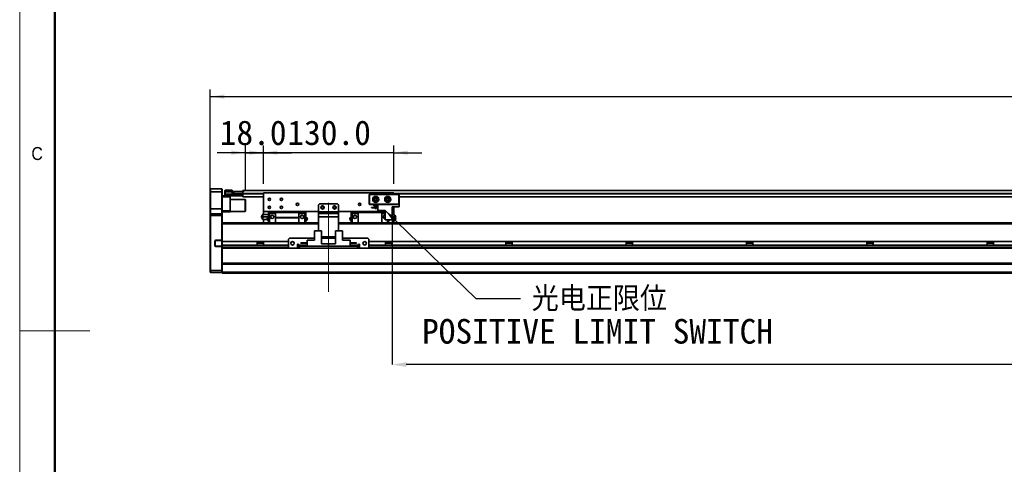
# Model space of a CAD drawing. Header units: millimetres. Extents: x 35 to 2905, y 35 to 2044.
# Tile 2 of 13: x 35 to 1017, y 906 to 1349. Entities that reach past the tile are written whole.
import ezdxf

# ---------------------------------------------------------------- set-up
doc = ezdxf.new("R2010")
doc.units = ezdxf.units.MM
doc.header["$LTSCALE"] = 7
doc.header["$PDSIZE"] = -1
doc.linetypes.add('CENTERX2', pattern=[20.32, 12.7, -2.54, 2.54, -2.54])
doc.layers.add('黑色实线', color=7, linetype='Continuous')
doc.styles.add('SLDTEXTSTYLE1', font='Gothic.ttf', dxfattribs={"width": 0.913})
doc.styles.add('SLDTEXTSTYLE8', font='txt')
doc.styles.add('SLDTEXTSTYLE9', font='txt', dxfattribs={"bigfont": 'bigfont'})
doc.dimstyles.new('SLDDIMSTYLE0', dxfattribs={"dimtxt": 24.5, "dimasz": 14, "dimexe": 0, "dimexo": 0.0625, "dimgap": 6.125, "dimtad": 2, "dimdec": 1, "dimrnd": 1e-09, "dimzin": 4, "dimdsep": 46, "dimtxsty": 'SLDTEXTSTYLE8', "dimsah": 1, "dimcen": 0.09, "dimadec": 0, "dimazin": 1, "dimtfac": 1, "dimtdec": 1, "dimtmove": 0, "dimatfit": 0, "dimfxl": 0, "dimfrac": 2, "dimtolj": 1, "dimtzin": 12, "dimarcsym": 0})
doc.dimstyles.new('SLDDIMSTYLE2', dxfattribs={"dimtxt": 0.18, "dimasz": 14, "dimexe": 0, "dimexo": 0.0625, "dimgap": 0, "dimtad": 0, "dimtih": 1, "dimtoh": 1, "dimdec": 0, "dimrnd": 1e-09, "dimzin": 0, "dimdsep": 46, "dimtxsty": 'Standard', "dimsah": 1, "dimcen": 0.09, "dimadec": 0, "dimazin": 0, "dimtfac": 14, "dimtdec": 0, "dimtofl": 0, "dimtmove": 0, "dimatfit": 3, "dimfxl": 0, "dimfrac": 2, "dimtolj": 1, "dimtzin": 0, "dimarcsym": 0})
doc.dimstyles.new('SLDDIMSTYLE5', dxfattribs={"dimtxt": 24.5, "dimasz": 14, "dimexe": 0, "dimexo": 0.0625, "dimgap": 6.125, "dimtad": 2, "dimdec": 1, "dimrnd": 1e-09, "dimzin": 4, "dimdsep": 46, "dimtxsty": 'SLDTEXTSTYLE8', "dimsah": 1, "dimcen": 0.09, "dimadec": 0, "dimazin": 1, "dimtfac": 1, "dimtdec": 1, "dimtofl": 0, "dimtmove": 0, "dimatfit": 3, "dimfxl": 0, "dimfrac": 2, "dimtolj": 1, "dimtzin": 12, "dimarcsym": 0})

# ---------------------------------------------------------------- blocks, each defined once
blk = doc.blocks.new('_D_19')
at = {"layer": '黑色实线'}
for p, q in [((225.03, 1163.27), (225.03, 1279.78)), ((2261.03, 1163.27), (2261.03, 1279.78)), ((225.03, 1272.78), (2261.03, 1272.78))]:
    blk.add_line(p, q, dxfattribs=at)
for points in [[(225.03, 1272.78), (239.03, 1270.68), (239.03, 1274.88)], [(2261.03, 1272.78), (2247.03, 1274.88), (2247.03, 1270.68)]]:
    blk.add_solid(points, dxfattribs=at)
at = {"layer": '黑色实线', "insert": (1192.81, 1304.93), "char_height": 24.5, "attachment_point": 1, "style": 'SLDTEXTSTYLE8'}
blk.add_mtext('2036.0', dxfattribs=at)
blk = doc.blocks.new('_D_20')
at = {"layer": '黑色实线'}
for p, q in [((278.03, 1185.77), (278.03, 1223.89)), ((408.03, 1185.77), (408.03, 1223.89)), ((278.03, 1216.89), (250.03, 1216.89)), ((408.03, 1216.89), (278.03, 1216.89)), ((408.03, 1216.89), (436.03, 1216.89))]:
    blk.add_line(p, q, dxfattribs=at)
for points in [[(278.03, 1216.89), (264.03, 1218.99), (264.03, 1214.79)], [(408.03, 1216.89), (422.03, 1214.79), (422.03, 1218.99)]]:
    blk.add_solid(points, dxfattribs=at)
at = {"layer": '黑色实线', "insert": (301.94, 1249.03), "char_height": 24.5, "attachment_point": 1, "style": 'SLDTEXTSTYLE8'}
blk.add_mtext('130.0', dxfattribs=at)
blk = doc.blocks.new('_D_22')
at = {"layer": '黑色实线'}
for p, q in [((260.03, 1178.97), (260.03, 1223.89)), ((278.03, 1185.77), (278.03, 1223.89)), ((260.03, 1216.89), (232.03, 1216.89)), ((260.03, 1216.89), (278.03, 1216.89)), ((278.03, 1216.89), (306.03, 1216.89))]:
    blk.add_line(p, q, dxfattribs=at)
for points in [[(260.03, 1216.89), (246.03, 1218.99), (246.03, 1214.79)], [(278.03, 1216.89), (292.03, 1214.79), (292.03, 1218.99)]]:
    blk.add_solid(points, dxfattribs=at)
at = {"layer": '黑色实线', "insert": (234.48, 1249.03), "char_height": 24.5, "attachment_point": 1, "style": 'SLDTEXTSTYLE8'}
blk.add_mtext('18.0', dxfattribs=at)
blk = doc.blocks.new('_D_24')
at = {"layer": 'Defpoints', "color": 0}
for p in [(406.53, 1149.88), (2046.53, 1146.38), (406.53, 1005.68)]:
    blk.add_point(p, dxfattribs=at)
at = {"layer": '黑色实线', "color": 0, "lineweight": -2}
for p, q in [((406.53, 1149.82), (406.53, 1005.68)), ((2046.53, 1146.32), (2046.53, 1005.68)), ((2032.53, 1005.68), (420.53, 1005.68))]:
    blk.add_line(p, q, dxfattribs=at)
at = {"layer": '黑色实线', "color": 0}
for points in [[(420.53, 1008.02), (420.53, 1003.35), (406.53, 1005.68)], [(2032.53, 1008.02), (2032.53, 1003.35), (2046.53, 1005.68)]]:
    blk.add_solid(points, dxfattribs=at)
at = {"layer": '黑色实线', "color": 0, "insert": (1240.69, 999.56), "char_height": 24.5, "attachment_point": 2, "style": 'SLDTEXTSTYLE8'}
blk.add_mtext('\\A1;Stroke T=1640.0', dxfattribs=at)
blk = doc.blocks.new('SW_NOTE_9')
at = {"layer": '黑色实线', "color": 0, "char_height": 24.5, "attachment_point": 2}
for s, insert, style in [('光电正限位', (78.74, 12.05), 'SLDTEXTSTYLE9'), ('POSITIVE LIMIT SWITCH', (76.91, -20.35), 'SLDTEXTSTYLE8')]:
    blk.add_mtext(s, dxfattribs=dict(at, insert=insert, style=style))

msp = doc.modelspace()

# ---------------------------------------------------------------- linework, layer by layer
at = {"color": 7, "linetype": 'Continuous', "lineweight": 18}
for p, q in [((35, 2044), (35, 35)), ((70, 2009), (70, 70)), ((35, 1039.5), (105, 1039.5))]:
    msp.add_line(p, q, dxfattribs=at)
at = {"color": 7, "linetype": 'Continuous', "lineweight": 50}
msp.add_line((70, 2009), (70, 70), dxfattribs=at)
at = {"color": 7, "linetype": 'Continuous', "lineweight": 35}
for p, q in [((225.3333198, 1180.8820024), (225.0333296, 1180.5819973)), ((225.0333296, 1177.8819963), (225.0333296, 1180.5819973)), ((225.3333198, 1180.8820024), (225.3333198, 1177.8819963)), ((225.3333198, 1180.8820024), (236.733319, 1180.8820024)), ((236.733319, 1177.8819963), (236.733319, 1180.8820024)), ((236.733319, 1180.8820024), (237.0333241, 1180.5819973)), ((237.0333241, 1180.5819973), (237.0333241, 1177.8819963)), ((239.5333217, 1179.0820017), (239.8333119, 1179.3819994)), ((239.5333217, 1177.8819963), (239.5333217, 1179.0820017)), ((239.8333119, 1179.3819994), (239.8333119, 1177.8819963)), ((239.8333119, 1179.3819994), (247.0333146, 1179.3819994)), ((247.0333146, 1179.3819994), (247.0333146, 1177.8819963)), ((2228.5332249, 1179.2319968), (257.5333284, 1179.2319968)), ((257.5333284, 1179.2319968), (257.5333284, 1178.0819997)), ((225.3333198, 1177.8819963), (225.0333296, 1177.8819963)), ((225.0333296, 1160.8819991), (225.0333296, 1177.8819963)), ((236.733319, 1177.8819963), (225.3333198, 1177.8819963)), ((225.3333198, 1177.8819963), (225.3333198, 1160.8819991)), ((236.733319, 1177.8819963), (237.0333241, 1177.8819963)), ((236.733319, 1160.8819991), (236.733319, 1177.8819963)), ((237.0333241, 1177.8819963), (237.0333241, 1160.8819991)), ((237.0333241, 1173.8819957), (239.8333119, 1173.8819957)), ((245.0333105, 1172.8820011), (237.0333241, 1172.8820011)), ((239.5333217, 1177.8819963), (239.8333119, 1177.8819963)), ((239.5333217, 1175.3819987), (239.5333217, 1177.8819963)), ((239.5333217, 1174.1820007), (239.5333217, 1175.3819987)), ((239.8333119, 1175.3819987), (239.5333217, 1175.3819987)), ((239.8333119, 1173.8819957), (239.5333217, 1174.1820007)), ((247.0333146, 1177.8819963), (239.8333119, 1177.8819963)), ((239.8333119, 1177.8819963), (239.8333119, 1175.3819987)), ((239.8333119, 1175.3819987), (257.2333382, 1175.3819987)), ((239.8333119, 1175.3819987), (239.8333119, 1173.8819957)), ((257.2333382, 1173.8819957), (239.8333119, 1173.8819957)), ((245.0333105, 1173.8819957), (245.0333105, 1172.8820011)), ((245.0333105, 1172.8820011), (245.0333105, 1158.8819988)), ((259.7333358, 1170.3819998), (245.0333105, 1170.3819998)), ((247.0333146, 1175.5820021), (247.0333146, 1177.8819963)), ((247.0333146, 1175.8819997), (257.2333382, 1175.8819997)), ((257.2333382, 1175.5820021), (247.0333146, 1175.5820021)), ((247.5333379, 1175.8819997), (247.5333379, 1176.0819957)), ((247.5333379, 1176.0819957), (248.0333315, 1176.0819957)), ((248.0333315, 1176.0819957), (248.0333315, 1178.0819997)), ((248.0333315, 1178.0819997), (248.5333251, 1178.0819997)), ((248.5333251, 1176.0819957), (248.0333315, 1176.0819957)), ((248.5333251, 1178.0819997), (248.5333251, 1176.0819957)), ((248.5333251, 1178.0819997), (257.5333284, 1178.0819997)), ((248.5333251, 1176.0819957), (257.5333284, 1176.0819957)), ((257.2333382, 1175.8819997), (257.2333382, 1175.5820021)), ((257.2333382, 1175.8819997), (257.5333284, 1175.5820021)), ((257.2333382, 1175.8819997), (257.5333284, 1175.8819997)), ((257.2333382, 1175.3819987), (257.2333382, 1175.5820021)), ((257.2333382, 1175.5820021), (257.5333284, 1175.5820021)), ((257.2333382, 1175.3819987), (257.5333284, 1175.3819987)), ((257.2333382, 1173.8819957), (257.2333382, 1175.3819987)), ((257.2333382, 1173.8819957), (257.5333284, 1174.1820007)), ((257.5333284, 1176.0819957), (257.5333284, 1178.0819997)), ((257.5333284, 1178.0819997), (258.033322, 1178.0819997)), ((257.5333284, 1176.2319982), (257.5333284, 1175.7319972)), ((257.5333284, 1175.7319972), (257.5333284, 1172.7319986)), ((278.0333327, 1172.7319986), (257.5333284, 1172.7319986)), ((258.033322, 1178.0819997), (258.033322, 1177.8903112)), ((260.033326, 1170.0819984), (259.7333358, 1170.3819998)), ((259.7333358, 1158.3819978), (259.7333358, 1170.3819998)), ((260.033326, 1170.0819984), (260.033326, 1158.6819991)), ((278.0333327, 1176.8820017), (278.0333327, 1158.3819978)), ((408.0333279, 1176.8820017), (278.0333327, 1176.8820017)), ((383.5333155, 1175.0820011), (383.8333355, 1175.3819987)), ((383.8333355, 1174.9577328), (383.5333155, 1175.0820011)), ((383.5333155, 1165.6819984), (383.5333155, 1175.0820011)), ((383.8333355, 1175.3819987), (383.9575814, 1175.0820011)), ((383.8333355, 1175.3819987), (413.2333265, 1175.3819987)), ((383.9575814, 1175.0820011), (383.8333355, 1174.9577328)), ((383.8333355, 1174.9577328), (383.8333355, 1165.8062629)), ((413.1090509, 1175.0820011), (383.9575814, 1175.0820011)), ((408.0333279, 1176.8820017), (408.0333279, 1175.3819987)), ((413.2333265, 1175.3819987), (413.1090509, 1175.0820011)), ((413.2333265, 1174.9577328), (413.1090509, 1175.0820011)), ((413.2333265, 1175.3819987), (413.5333167, 1175.0820011)), ((413.5333167, 1175.0820011), (413.2333265, 1174.9577328)), ((413.2333265, 1165.8062629), (413.2333265, 1174.9577328)), ((413.5333167, 1175.0820011), (413.5333167, 1165.6819984)), ((2074.5334195, 1172.7319986), (413.5333167, 1172.7319986)), ((225.3333198, 1160.8819991), (225.0333296, 1160.8819991)), ((225.0333296, 1155.5819988), (225.0333296, 1160.8819991)), ((225.3333198, 1160.8819991), (225.3333198, 1155.8820002)), ((236.733319, 1160.8819991), (225.3333198, 1160.8819991)), ((236.733319, 1155.8820002), (236.733319, 1160.8819991)), ((237.0333241, 1160.8819991), (236.733319, 1160.8819991)), ((237.0333241, 1160.8819991), (237.0333241, 1155.5819988)), ((237.0333241, 1158.8819988), (245.0333105, 1158.8819988)), ((245.0333105, 1158.8819988), (245.0333105, 1157.8820005)), ((259.7333358, 1158.3819978), (260.033326, 1158.6819991)), ((334.033327, 1165.8819981), (333.03331, 1164.8819998)), ((333.03331, 1164.8819998), (333.03331, 1157.8820005)), ((352.0333336, 1165.8819981), (334.033327, 1165.8819981)), ((353.0333208, 1164.8819998), (352.0333336, 1165.8819981)), ((353.0333208, 1164.8819998), (353.0333208, 1157.8820005)), ((383.8333355, 1165.8062629), (383.5333155, 1165.6819984)), ((383.8333355, 1165.3820008), (383.5333155, 1165.6819984)), ((383.8333355, 1165.8062629), (383.9575814, 1165.6819984)), ((383.9575814, 1165.6819984), (383.8333355, 1165.3820008)), ((392.0333253, 1165.3820008), (383.8333355, 1165.3820008)), ((383.9575814, 1165.6819984), (413.1090509, 1165.6819984)), ((385.8333098, 1161.8320003), (385.8333098, 1162.1319979)), ((385.8333098, 1162.1319979), (392.0333253, 1162.1319979)), ((385.8333098, 1161.8320003), (392.0333253, 1161.8320003)), ((388.2333206, 1164.7819981), (392.0333253, 1164.7819981)), ((388.2333206, 1164.0820011), (388.2333206, 1164.7819981)), ((388.2333206, 1164.0820011), (392.0333253, 1164.0820011)), ((391.2580775, 1162.1319979), (391.2833201, 1162.3819984)), ((392.0333253, 1159.1820001), (392.0333253, 1165.3820008)), ((392.0333253, 1165.3820008), (413.5333167, 1165.3820008)), ((392.0333253, 1159.1820001), (399.5833264, 1159.1820001)), ((399.5833264, 1149.8819992), (399.5833264, 1159.1820001)), ((406.5333174, 1149.8819992), (406.5333174, 1162.7819978)), ((413.5333167, 1162.7819978), (406.5333174, 1162.7819978)), ((408.0333279, 1162.7819978), (408.0333279, 1158.3819978)), ((413.1090509, 1165.6819984), (413.2333265, 1165.8062629)), ((413.1090509, 1165.6819984), (413.2333265, 1165.3820008)), ((413.5333167, 1165.6819984), (413.2333265, 1165.8062629)), ((413.5333167, 1165.6819984), (413.2333265, 1165.3820008)), ((413.5333167, 1162.7819978), (413.5333167, 1165.3820008)), ((225.3333198, 1155.8820002), (225.0333296, 1155.5819988)), ((225.0333296, 1154.3820009), (225.0333296, 1155.5819988)), ((225.3333198, 1154.3820009), (225.0333296, 1154.3820009)), ((225.0333296, 1099.5062638), (225.0333296, 1154.3820009)), ((225.3333198, 1155.8820002), (225.3333198, 1154.3820009)), ((225.3333198, 1155.8820002), (236.733319, 1155.8820002)), ((225.3333198, 1154.3820009), (225.3333198, 1099.3819993)), ((236.733319, 1154.3820009), (225.3333198, 1154.3820009)), ((236.733319, 1154.3820009), (236.733319, 1155.8820002)), ((237.0333241, 1155.5819988), (236.733319, 1155.8820002)), ((237.0333241, 1154.3820009), (236.733319, 1154.3820009)), ((236.733319, 1129.731999), (236.733319, 1154.3820009)), ((245.0333105, 1157.8820005), (237.0333241, 1157.8820005)), ((237.0333241, 1155.5819988), (237.0333241, 1154.3820009)), ((237.0333241, 1154.3820009), (237.0333241, 1146.5361483)), ((245.0333105, 1158.3819978), (259.7333358, 1158.3819978)), ((333.03331, 1158.3819978), (278.0333327, 1158.3819978)), ((278.0333327, 1158.3819978), (278.0333327, 1155.3819992)), ((278.0333327, 1150.3820002), (278.0333327, 1146.8820006)), ((283.183323, 1155.3819992), (278.0402766, 1155.3819992)), ((283.183323, 1152.8819978), (278.0402766, 1152.8819978)), ((281.7503081, 1150.3820002), (278.0402766, 1150.3820002)), ((283.183323, 1157.2819978), (284.1833101, 1157.2819978)), ((283.183323, 1156.3819975), (283.183323, 1157.2819978)), ((283.183323, 1156.3819975), (284.1833101, 1156.3819975)), ((283.183323, 1146.8220048), (283.183323, 1156.3819975)), ((284.1833101, 1156.3819975), (284.1833101, 1157.3819995)), ((290.0333272, 1157.3819995), (284.1833101, 1157.3819995)), ((284.1833101, 1156.3819975), (290.0333272, 1156.3819975)), ((284.1833101, 1146.8220048), (284.1833101, 1156.3819975)), ((290.0333272, 1157.3819995), (290.0333272, 1158.3819978)), ((290.0333272, 1157.3819995), (313.5333227, 1157.3819995)), ((290.0333272, 1152.3820005), (290.0333272, 1157.3819995)), ((313.5333227, 1152.3820005), (290.0333272, 1152.3820005)), ((290.0333272, 1152.0819992), (290.0333272, 1152.3820005)), ((290.0333272, 1152.0819992), (313.5333227, 1152.0819992)), ((290.0333272, 1146.8220048), (290.0333272, 1152.0819992)), ((313.5333227, 1157.3819995), (313.5333227, 1158.3819978)), ((313.5333227, 1157.3819995), (313.5333227, 1152.3820005)), ((313.5333227, 1157.3819995), (319.3833099, 1157.3819995)), ((319.3833099, 1156.3819975), (313.5333227, 1156.3819975)), ((313.5333227, 1152.0819992), (313.5333227, 1152.3820005)), ((313.5333227, 1152.0819992), (313.5333227, 1146.8220048)), ((319.3833099, 1156.3819975), (319.3833099, 1157.3819995)), ((320.3833269, 1157.2819978), (319.3833099, 1157.2819978)), ((319.3833099, 1146.8220048), (319.3833099, 1156.3819975)), ((320.3833269, 1156.3819975), (319.3833099, 1156.3819975)), ((320.3833269, 1157.2819978), (320.3833269, 1156.3819975)), ((320.3833269, 1156.3819975), (320.3833269, 1146.8220048)), ((333.03331, 1157.8820005), (353.0333208, 1157.8820005)), ((333.03331, 1156.3819975), (333.03331, 1157.8820005)), ((333.03331, 1152.8819978), (333.03331, 1156.3819975)), ((333.03331, 1156.3819975), (353.0333208, 1156.3819975)), ((353.0333208, 1152.8819978), (333.03331, 1152.8819978)), ((333.03331, 1152.8819978), (333.03331, 1139.078892)), ((399.5833264, 1158.3819978), (353.0333208, 1158.3819978)), ((353.0333208, 1157.8820005), (353.0333208, 1156.3819975)), ((353.0333208, 1156.3819975), (353.0333208, 1152.8819978)), ((353.0333208, 1152.8819978), (353.0333208, 1139.078892)), ((365.6833337, 1157.2819978), (366.6833209, 1157.2819978)), ((365.6833337, 1156.3819975), (365.6833337, 1157.2819978)), ((365.6833337, 1146.8220048), (365.6833337, 1156.3819975)), ((365.6833337, 1156.3819975), (366.6833209, 1156.3819975)), ((366.6833209, 1157.3819995), (372.5333379, 1157.3819995)), ((366.6833209, 1157.3819995), (366.6833209, 1156.3819975)), ((372.5333379, 1156.3819975), (366.6833209, 1156.3819975)), ((366.6833209, 1156.3819975), (366.6833209, 1146.8220048)), ((372.5333379, 1158.3819978), (372.5333379, 1157.3819995)), ((372.5333379, 1146.8220048), (372.5333379, 1157.3819995)), ((372.5333379, 1157.3819995), (396.0333334, 1157.3819995)), ((396.0333334, 1158.3819978), (396.0333334, 1157.3819995)), ((396.0333334, 1157.3819995), (396.0333334, 1146.8220048)), ((399.5833264, 1157.3819995), (396.0333334, 1157.3819995)), ((396.0333334, 1156.3819975), (399.5833264, 1156.3819975)), ((406.5333174, 1149.8819992), (399.5833264, 1149.8819992)), ((401.8833207, 1149.8819992), (401.8833207, 1146.8220048)), ((402.8833376, 1149.8819992), (402.8833376, 1146.8220048)), ((408.0333279, 1158.3819978), (406.5333174, 1158.3819978)), ((406.5333174, 1155.3819992), (408.0263542, 1155.3819992)), ((406.5333174, 1152.8819978), (408.0263542, 1152.8819978)), ((408.0263542, 1150.3820002), (406.5333174, 1150.3820002)), ((408.0333279, 1158.3819978), (408.0333279, 1155.3819992)), ((408.0333279, 1150.3820002), (408.0333279, 1146.8820006)), ((409.7736941, 1152.6356965), (409.7736941, 1153.1318158)), ((333.03331, 1146.8220048), (237.0333241, 1146.8220048)), ((237.0333241, 1146.5361483), (237.0333241, 1145.8220027)), ((237.0333241, 1128.2788917), (237.0333241, 1145.8220027)), ((273.0333375, 1146.8820006), (283.183323, 1146.8820006)), ((273.0333375, 1146.8820006), (273.0333375, 1146.8220048)), ((320.3833269, 1146.8820006), (333.03331, 1146.8820006)), ((329.0833102, 1139.078892), (329.0833102, 1129.7788929)), ((329.0833102, 1139.078892), (336.033331, 1139.078892)), ((336.033331, 1139.078892), (336.033331, 1126.1788916)), ((350.0333296, 1139.078892), (350.0333296, 1126.1788916)), ((350.0333296, 1139.078892), (356.9833206, 1139.078892)), ((353.0333208, 1146.8820006), (365.6833337, 1146.8820006)), ((2046.5333031, 1146.8220048), (353.0333208, 1146.8220048)), ((356.9833206, 1139.078892), (356.9833206, 1129.7788929)), ((402.8833376, 1146.8820006), (2046.5333031, 1146.8820006)), ((230.5333184, 1129.731999), (230.5333184, 1129.4319995)), ((236.733319, 1129.731999), (230.5333184, 1129.731999)), ((230.5333184, 1129.4319995), (236.6090582, 1129.4319995)), ((236.733319, 1129.731999), (236.6090582, 1129.4319995)), ((236.6090582, 1129.4319995), (236.733319, 1129.4319995)), ((237.0333241, 1129.731999), (236.733319, 1129.731999)), ((236.733319, 1129.4319995), (237.0333241, 1129.731999)), ((236.733319, 1129.4319995), (236.733319, 1123.7319989)), ((304.0333258, 1131.5788917), (303.0333387, 1130.5788915)), ((303.0333387, 1130.5788915), (303.0333387, 1122.5788921)), ((329.0833102, 1131.5788917), (304.0333258, 1131.5788917)), ((321.5333389, 1123.5788923), (321.5333389, 1129.7788929)), ((321.5333389, 1129.7788929), (329.0833102, 1129.7788929)), ((350.0333296, 1132.8820001), (336.033331, 1132.8820001)), ((350.0333296, 1131.5788917), (336.033331, 1131.5788917)), ((382.0333348, 1131.5788917), (356.9833206, 1131.5788917)), ((364.5333217, 1129.7788929), (356.9833206, 1129.7788929)), ((364.5333217, 1129.7788929), (364.5333217, 1123.5788923)), ((383.033322, 1130.5788915), (382.0333348, 1131.5788917)), ((383.033322, 1122.5788921), (383.033322, 1130.5788915)), ((229.7333197, 1128.9319985), (230.0333248, 1128.9319985)), ((229.7333197, 1128.9319985), (229.7333197, 1124.231999)), ((229.7333197, 1124.231999), (230.0333248, 1124.231999)), ((230.0333248, 1124.231999), (230.0333248, 1128.9319985)), ((230.5333184, 1123.4319994), (230.5333184, 1123.7319989)), ((236.6090582, 1123.7319989), (230.5333184, 1123.7319989)), ((230.5333184, 1123.4319994), (236.733319, 1123.4319994)), ((236.6090582, 1123.7319989), (236.733319, 1123.4319994)), ((236.733319, 1123.7319989), (236.6090582, 1123.7319989)), ((236.733319, 1123.7319989), (237.0333241, 1123.4319994)), ((236.733319, 1123.4319994), (237.0333241, 1123.4319994)), ((236.733319, 1099.3819993), (236.733319, 1123.4319994)), ((303.0333387, 1128.2788917), (237.0333241, 1128.2788917)), ((237.0333241, 1124.8788919), (237.0333241, 1128.2788917)), ((303.0333387, 1124.8788919), (237.0333241, 1124.8788919)), ((237.0333241, 1122.821999), (237.0333241, 1124.8788919)), ((237.0333241, 1122.821999), (237.0333241, 1122.1078562)), ((237.0333241, 1122.1078562), (237.0333241, 1106.5361422)), ((303.7902282, 1121.8219997), (237.0333241, 1121.8219997)), ((271.8637453, 1128.2788917), (271.8637453, 1124.8788919)), ((278.2029079, 1126.8793505), (271.8637453, 1126.8793505)), ((278.2029079, 1124.8788919), (278.2029079, 1128.2788917)), ((303.0333387, 1122.5788921), (304.0333258, 1121.5788919)), ((304.0333258, 1121.5788919), (312.0333122, 1121.5788919)), ((313.0333291, 1125.5788926), (312.0333122, 1125.5788926)), ((312.0333122, 1125.5788926), (312.0333122, 1121.5788919)), ((313.0333291, 1124.8788919), (312.0333122, 1124.8788919)), ((313.0333291, 1121.8219997), (312.0333122, 1121.8219997)), ((313.0333291, 1124.5788924), (313.0333291, 1125.5788926)), ((313.0333291, 1124.5788924), (313.0333291, 1123.5788923)), ((313.0333291, 1121.5788919), (313.0333291, 1123.5788923)), ((313.0333291, 1123.5788923), (314.0333162, 1123.5788923)), ((314.0333162, 1121.5788919), (313.0333291, 1121.5788919)), ((314.0333162, 1123.5788923), (314.0333162, 1121.5788919)), ((372.0333146, 1123.5788923), (314.0333162, 1123.5788923)), ((372.0333146, 1121.5788919), (314.0333162, 1121.5788919)), ((315.3333233, 1126.8288914), (315.3333233, 1127.1288928)), ((315.3333233, 1127.1288928), (321.5333389, 1127.1288928)), ((315.3333233, 1126.8288914), (321.5333389, 1126.8288914)), ((317.7333342, 1124.1788922), (317.7333342, 1124.8788919)), ((317.7333342, 1124.8788919), (321.5333389, 1124.8788919)), ((317.7333342, 1124.1788922), (321.5333389, 1124.1788922)), ((321.5333389, 1123.5788923), (343.0333303, 1123.5788923)), ((343.0333303, 1126.1788916), (336.033331, 1126.1788916)), ((343.0333303, 1123.5788923), (343.0333303, 1126.1788916)), ((343.0333303, 1126.1788916), (350.0333296, 1126.1788916)), ((364.5333217, 1123.5788923), (343.0333303, 1123.5788923)), ((370.7333373, 1127.1288928), (364.5333217, 1127.1288928)), ((370.7333373, 1126.8288914), (364.5333217, 1126.8288914)), ((368.3333264, 1124.8788919), (364.5333217, 1124.8788919)), ((368.3333264, 1124.1788922), (364.5333217, 1124.1788922)), ((368.3333264, 1124.8788919), (368.3333264, 1124.1788922)), ((370.7333373, 1127.1288928), (370.7333373, 1126.8288914)), ((372.0333146, 1121.5788919), (372.0333146, 1123.5788923)), ((372.0333146, 1123.5788923), (373.0333315, 1123.5788923)), ((373.0333315, 1121.5788919), (372.0333146, 1121.5788919)), ((374.0333186, 1125.5788926), (373.0333315, 1125.5788926)), ((373.0333315, 1125.5788926), (373.0333315, 1124.5788924)), ((374.0333186, 1124.8788919), (373.0333315, 1124.8788919)), ((373.0333315, 1123.5788923), (373.0333315, 1124.5788924)), ((373.0333315, 1123.5788923), (373.0333315, 1121.5788919)), ((374.0333186, 1121.8219997), (373.0333315, 1121.8219997)), ((374.0333186, 1121.5788919), (374.0333186, 1125.5788926)), ((374.0333186, 1121.5788919), (382.0333348, 1121.5788919)), ((382.0333348, 1121.5788919), (383.033322, 1122.5788921)), ((2103.7902402, 1121.8219997), (382.2764324, 1121.8219997)), ((2103.0332612, 1128.2788917), (383.033322, 1128.2788917)), ((2103.0332612, 1124.8788919), (383.033322, 1124.8788919)), ((399.8637365, 1128.2788917), (399.8637365, 1124.8788919)), ((406.2028991, 1126.8793505), (399.8637365, 1126.8793505)), ((406.2028991, 1124.8788919), (406.2028991, 1128.2788917)), ((519.8637413, 1128.2788917), (519.8637413, 1124.8788919)), ((526.2028741, 1126.8793505), (519.8637413, 1126.8793505)), ((526.2028741, 1124.8788919), (526.2028741, 1128.2788917)), ((639.863746, 1128.2788917), (639.863746, 1124.8788919)), ((646.2028788, 1126.8793505), (639.863746, 1126.8793505)), ((646.2028788, 1124.8788919), (646.2028788, 1128.2788917)), ((759.8637508, 1128.2788917), (759.8637508, 1124.8788919)), ((766.2028836, 1126.8793505), (759.8637508, 1126.8793505)), ((766.2028836, 1124.8788919), (766.2028836, 1128.2788917)), ((879.8637556, 1128.2788917), (879.8637556, 1124.8788919)), ((886.2028884, 1126.8793505), (879.8637556, 1126.8793505)), ((886.2028884, 1124.8788919), (886.2028884, 1128.2788917)), ((999.8637007, 1128.2788917), (999.8637007, 1124.8788919)), ((1006.2028931, 1126.8793505), (999.8637007, 1126.8793505)), ((1006.2028931, 1124.8788919), (1006.2028931, 1128.2788917)), ((2249.033408, 1106.8219994), (237.0333241, 1106.8219994)), ((237.0333241, 1106.5361422), (237.0333241, 1105.8219992)), ((2249.033408, 1105.8219992), (237.0333241, 1105.8219992)), ((237.0333241, 1097.881999), (237.0333241, 1105.8219992)), ((225.0333296, 1097.6819994), (225.0333296, 1099.5062638)), ((225.0333296, 1099.5062638), (225.3333198, 1099.3819993)), ((225.0333296, 1097.6819994), (225.3333198, 1097.381999)), ((225.3333198, 1099.3819993), (225.3333198, 1097.381999)), ((225.3333198, 1099.3819993), (236.733319, 1099.3819993)), ((236.733319, 1097.381999), (225.3333198, 1097.381999)), ((237.0333241, 1099.5062638), (236.733319, 1099.3819993)), ((236.733319, 1097.381999), (236.733319, 1099.3819993)), ((237.0333241, 1097.6819994), (236.733319, 1097.381999)), ((2249.033408, 1097.881999), (237.0333241, 1097.881999)), ((237.0333241, 1096.8819989), (237.0333241, 1097.881999)), ((2249.033408, 1096.8819989), (237.0333241, 1096.8819989))]:
    msp.add_line(p, q, dxfattribs=at)
at = {"color": 8, "linetype": 'Continuous', "lineweight": 35}
for p, q in [((278.0333327, 1176.2319982), (257.5333284, 1176.2319982)), ((278.0333327, 1175.7319972), (257.5333284, 1175.7319972)), ((2078.0334042, 1176.2319982), (408.0333279, 1176.2319982)), ((2078.0334042, 1175.7319972), (408.0333279, 1175.7319972)), ((333.03331, 1145.8220027), (237.0333241, 1145.8220027)), ((2047.0933484, 1145.8220027), (353.0333208, 1145.8220027)), ((303.0333387, 1122.821999), (237.0333241, 1122.821999)), ((313.0333291, 1122.821999), (312.0333122, 1122.821999)), ((317.7333342, 1124.5788924), (313.0333291, 1124.5788924)), ((373.0333315, 1124.5788924), (368.3333264, 1124.5788924)), ((374.0333186, 1122.821999), (373.0333315, 1122.821999)), ((2103.0332612, 1122.821999), (383.033322, 1122.821999))]:
    msp.add_line(p, q, dxfattribs=at)
at = {"color": 7, "linetype": 'Continuous', "lineweight": 35}
for centre, radius in [((284.0333241, 1170.3819993), 1.25), ((296.0333241, 1170.3819993), 1.25), ((390.0333241, 1170.3819993), 3), ((390.0333241, 1170.3819993), 1.7), ((390.0333241, 1170.3819993), 1.25), ((402.0333241, 1170.3819993), 3), ((402.0333241, 1170.3819993), 1.7), ((402.0333241, 1170.3819993), 1.25), ((284.0333241, 1162.3819993), 1.25), ((296.0333241, 1162.3819993), 1.25), ((312.0333241, 1165.3819993), 1.25), ((337.0333241, 1162.3819993), 1.7), ((337.0333241, 1162.3819993), 1.25), ((349.0333241, 1162.3819993), 1.7), ((349.0333241, 1162.3819993), 1.25), ((374.0333241, 1165.3819993), 1.25), ((286.8833241, 1152.8819993), 1.65), ((316.6833241, 1152.8819993), 1.65), ((369.3833241, 1152.8819993), 1.65), ((307.0333241, 1126.5788923), 1.7), ((379.0333241, 1126.5788923), 1.7)]:
    msp.add_circle(centre, radius, dxfattribs=at)
for centre, radius, start, end in [((390.0333241, 1162.3819993), 1.25, 0, 191.5369590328), ((390.0333241, 1162.3819993), 1.25, 206.1038811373, 333.8961188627), ((276.2833241, 1152.8819993), 0.25, 87.8246602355, 272.1465070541), ((279.5333241, 1152.8819993), 3.25, 184.3391230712, 230.6442225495), ((279.5333241, 1152.8819993), 3.25, 129.3947372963, 175.6165768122), ((283.5833241, 1150.8819993), 1.9, 102.1827014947, 257.7146881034), ((319.9833241, 1150.8819993), 1.9, 282.3018808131, 77.8162850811), ((366.0833241, 1150.8819993), 1.9, 102.1827014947, 257.7146881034), ((399.1833241, 1152.8819993), 1.65, 75.9703345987, 180), ((399.1833241, 1152.8819993), 1.65, 180, 284.0296654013), ((402.4833241, 1150.8819993), 1.9, 282.3018808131, 328.2431361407), ((406.5333241, 1152.8819993), 3.25, 309.3885433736, 355.6617036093), ((406.5333241, 1152.8819993), 3.25, 4.3789033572, 50.6111993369), ((409.7833241, 1152.8819993), 0.25, 267.7337980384, 0), ((409.7833241, 1152.8819993), 0.25, 0, 92.2010558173), ((230.5333241, 1128.9319993), 0.8, 90, 180), ((230.5333241, 1128.9319993), 0.5, 90, 180), ((230.5333241, 1124.2319993), 0.8, 180, 270), ((230.5333241, 1124.2319993), 0.5, 180, 270)]:
    msp.add_arc(centre, radius, start, end, dxfattribs=at)
for points, knots in [([(276.2929367, 1153.1318158), (276.2929367, 1153.1290532), (276.2929367, 1153.1235281), (276.2929367, 1153.0804559), (276.2929367, 1153.0170804), (276.2929367, 1152.9511118), (276.2929367, 1152.9061291), (276.2929367, 1152.8819642), (276.2929367, 1152.8436487), (276.2929367, 1152.7813487), (276.2929367, 1152.7093328), (276.2929367, 1152.6582979), (276.2929367, 1152.6323874), (276.2929367, 1152.6349111), (276.2929367, 1152.6356965)], [0, 0, 0, 0, 0.107339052, 0.2146745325, 0.3220139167, 0.4293522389, 0.4824446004, 0.495671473, 0.5221484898, 0.6294892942, 0.7368288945, 0.844163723, 0.9515026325, 1, 1, 1, 1]), ([(278.0402766, 1152.8819978), (277.8945098, 1153.0411853), (277.6029756, 1153.3595608), (277.427883, 1153.962502), (277.4801557, 1154.5722918), (277.7182529, 1155.0590215), (277.9553881, 1155.2968591), (278.0402766, 1155.3819992)], [0, 0, 0, 0, 0.2194143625, 0.4388293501, 0.6582442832, 0.8776598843, 1, 1, 1, 1]), ([(278.0402766, 1150.3820002), (277.8945098, 1150.5411858), (277.6029751, 1150.8595581), (277.427883, 1151.4625059), (277.4801569, 1152.0722897), (277.7182502, 1152.5590231), (277.955388, 1152.7968592), (278.0402766, 1152.8819978)], [0, 0, 0, 0, 0.2194141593, 0.4388297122, 0.6582443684, 0.8776610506, 1, 1, 1, 1]), ([(278.0402766, 1155.3819992), (277.89783, 1155.3819992), (277.6129358, 1155.3819992), (277.4418314, 1155.3819992), (277.4735448, 1155.3819992), (277.4805294, 1155.3819992)], [0, 0, 0, 0, 0.4381245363, 0.8762516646, 1, 1, 1, 1]), ([(277.4803804, 1150.3820002), (277.4830923, 1150.3820002), (277.4895677, 1150.3820002), (277.7206399, 1150.3820002), (277.9560177, 1150.3820002), (278.0402766, 1150.3820002)], [0, 0, 0, 0, 0.3163068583, 0.7552560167, 1, 1, 1, 1]), ([(408.0263542, 1155.3819992), (408.1721218, 1155.222812), (408.4636568, 1154.904438), (408.6387379, 1154.3014936), (408.5865128, 1153.6917069), (408.3484132, 1153.2049652), (408.1112538, 1152.9671369), (408.0263542, 1152.8819978)], [0, 0, 0, 0, 0.2194137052, 0.4388269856, 0.6582406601, 0.87765512, 1, 1, 1, 1]), ([(408.5861908, 1155.3819992), (408.5834709, 1155.3819992), (408.5769671, 1155.3819992), (408.3460189, 1155.3819992), (408.1106224, 1155.3819992), (408.0263542, 1155.3819992)], [0, 0, 0, 0, 0.3157722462, 0.7550571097, 1, 1, 1, 1]), ([(408.0263542, 1152.8819978), (408.172122, 1152.7228118), (408.4636591, 1152.4044381), (408.6387373, 1151.8014951), (408.5865116, 1151.1917079), (408.3484145, 1150.7049631), (408.1112539, 1150.4671378), (408.0263542, 1150.3820002)], [0, 0, 0, 0, 0.2194125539, 0.4388275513, 0.6582397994, 0.87765536, 1, 1, 1, 1]), ([(408.0263542, 1150.3820002), (408.1688078, 1150.3820002), (408.4537157, 1150.3820002), (408.6247836, 1150.3820002), (408.5930921, 1150.3820002), (408.5861014, 1150.3820002)], [0, 0, 0, 0, 0.4380161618, 0.876034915, 1, 1, 1, 1])]:
    msp.add_open_spline(points, degree=3, knots=knots, dxfattribs=at)
at = {"layer": '黑色实线', "linetype": 'CENTERX2', "lineweight": 18}
msp.add_line((343.0333241, 1078.1288923), (343.0333241, 1175.0288923), dxfattribs=at)

# ---------------------------------------------------------------- block references
at = {"layer": '黑色实线', "color": 7}
msp.add_blockref('SW_NOTE_9', (534.3099854, 1071.4796617), dxfattribs=at)

# ---------------------------------------------------------------- texts
at = {"color": 7, "linetype": 'Continuous', "lineweight": 0, "insert": (46.6666667, 1222.5241462), "char_height": 12.9645833, "attachment_point": 1, "style": 'SLDTEXTSTYLE1'}
msp.add_mtext('C', dxfattribs=at)

# ---------------------------------------------------------------- dimensions: what is measured, and where the dimension line sits
at = {"layer": '黑色实线'}
for base, p1, p2, dimstyle, picture, middle in [((2261.0333241, 1272.7830211), (225.0333241, 1154.3819993), (2261.0333241, 1154.3819993), 'SLDDIMSTYLE5', '_D_19', (1240.6893833, 1272.7830211)), ((278.0333241, 1216.8857173), (260.0333241, 1170.0819993), (278.0333241, 1176.8819993), 'SLDDIMSTYLE0', '_D_22', (264.6659528, 1216.8857173)), ((278.0333241, 1216.8857173), (408.0333241, 1176.8819993), (278.0333241, 1176.8819993), 'SLDDIMSTYLE0', '_D_20', (340.9656828, 1216.8857173))]:
    dim = msp.add_linear_dim(base=base, p1=p1, p2=p2, dimstyle=dimstyle, dxfattribs=at)
    dim.commit()
    dim.dimension.update_dxf_attribs({"geometry": picture, "text_midpoint": middle, "dimtype": 160})
dim = msp.add_linear_dim(base=(406.5333241, 1005.6836531), p1=(2046.5333241, 1146.3819993), p2=(406.5333241, 1149.8819993), text='Stroke T=<>', dimstyle='SLDDIMSTYLE5', dxfattribs=at)
dim.commit()
dim.dimension.update_dxf_attribs({"geometry": '_D_24', "text_midpoint": (1240.6893833, 1005.6836531), "dimtype": 160})

# ---------------------------------------------------------------- leaders
at = {"layer": '黑色实线', "color": 7}
msp.add_leader([(399.5833241, 1159.1819993), (489.8599854, 1071.4796617), (534.3099854, 1071.4796617)], dimstyle='SLDDIMSTYLE2', dxfattribs=at)

doc.saveas('drawing.dxf')
